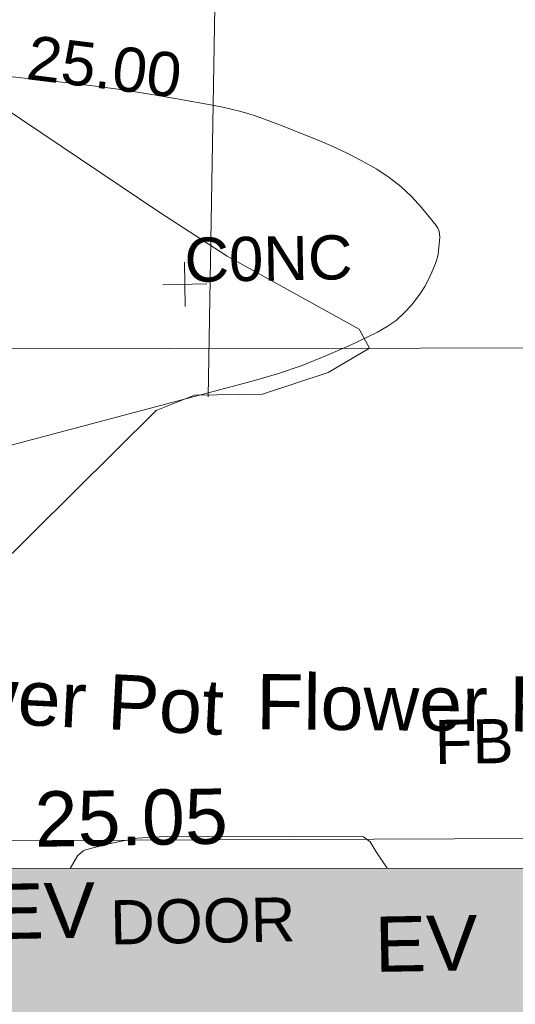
# Model space of a CAD drawing. Header units: millimetres. Extents: x -290717 to 520720, y -88450 to 287762.
# Tile 28 of 256: x -244807 to -241442, y 71427 to 78107. Entities that reach past the tile are written whole.
import ezdxf

# ---------------------------------------------------------------- set-up
doc = ezdxf.new("R2010")
doc.units = ezdxf.units.MM
doc.linetypes.add('IMPORT-UG_ELEC_STREET LIGHTING_QLB2 _2_', pattern=[2700, 1500, -300.0000000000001, 0, -250, 150, -300.0000000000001, 0, -200])
for name, color, linetype, lineweight, true_color in [('00_TOPO_BUILDING_OUTLINE', 5, 'Continuous', 9, 0x0000ff), ('00_TOPO_EAVE', 7, 'Continuous', 9, 0x666666), ('00_TOPO_FURN_FLOWER_POT', 9, 'Continuous', 9, 0x808080), ('00_UAV_FORM_LINES', 7, 'Continuous', 9, 0x666666), ('01_DTM_CONTOUR_MJR', 7, 'Continuous', 9, 0x7f3f00), ('12333-PUM-2D-U-0001-C01 - Rev2_REVIT IMPORT_dwg', 7, 'Continuous', 9, 0x767676), ('A_RHA_Line', 7, 'Continuous', 9, 0x00a600), ('CONTOURS_INDEX', 4, 'Continuous', 9, 0x00ffff), ('CONTOURS_INDEX_LVL', 4, 'Continuous', 9, 0x00ffff), ('CONTOURS_MINOR', 7, 'Continuous', 9, 0x00a5a5), ('FLOWER_BED_TXT', 40, 'Continuous', 9, 0xffbf00), ('MARKINGS_WHITE_LINE', 7, 'Continuous', 9, 0xc0c0c0)]:
    doc.layers.add(name, color=color, linetype=linetype, lineweight=lineweight, true_color=true_color)
for name, color, linetype, lineweight in [('A_RHA_Detail', 7, 'Continuous', 9), ('DOOR_TXT', 7, 'Continuous', 9), ('PARAPET', 7, 'Continuous', 9), ('Text', 7, 'Continuous', 9), ('TEXT_TXT', 7, 'Continuous', 9)]:
    doc.layers.add(name, color=color, linetype=linetype, lineweight=lineweight)
doc.styles.add('Arial_3', font='arial.ttf', dxfattribs={"height": 299.9999999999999})
doc.styles.add('Swis721 Lt BT_2', font='swissl.ttf', dxfattribs={"height": 375})

# ---------------------------------------------------------------- blocks, each defined once
blk = doc.blocks.new('12333-PUM-2D-U-0001-C01 - Rev2_REVIT IMPORT_dwg_MGS62954_T2_Galway_ITM_3d_Rev1-2077680-Site Location Plan Existing')
at = {"layer": '00_UAV_FORM_LINES', "color": 254, "true_color": 0xcccccc, "flags": 128}
blk.add_lwpolyline([(533656646.3393074, 725635594.9285582), (533659525.6439999, 725635542.1565003), (533662943.2357165, 725635486.2142044)], dxfattribs=at)
at = {"layer": '01_DTM_CONTOUR_MJR', "color": 254, "true_color": 0xcccccc, "flags": 128}
blk.add_lwpolyline([(533657448.1937449, 725633224.3358234), (533659433.8368151, 725635123.2928652), (533659694.7264962, 725635223.0127966), (533660158.4934983, 725635220.858442), (533660606.07252, 725635359.5610105), (533660890, 725635520.0000001), (533660821.4318182, 725635650.3787879), (533659934.560049, 725636162.4000754), (533659475.6255049, 725636469.8038698), (533657767.6074356, 725637659.7538391)], dxfattribs=at)
at = {"layer": '00_TOPO_BUILDING_OUTLINE', "color": 251, "true_color": 0x666666, "insert": (533658560.33956, 725632552.3010857), "char_height": 375, "width": 1495.902363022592, "attachment_point": 1, "line_spacing_factor": 1.005061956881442, "style": 'Swis721 Lt BT_2'}
blk.add_mtext('25.05', dxfattribs=at)
at = {"layer": '00_TOPO_EAVE', "char_height": 375, "width": 736.078940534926, "attachment_point": 1, "line_spacing_factor": 1.005061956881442, "style": 'Swis721 Lt BT_2'}
for insert in [(533658262.5438384, 725631930.6227782), (533660854.0798673, 725631663.5544349)]:
    blk.add_mtext('EV', dxfattribs=dict(at, insert=insert))
at = {"layer": '00_TOPO_FURN_FLOWER_POT', "color": 251, "true_color": 0x666666, "char_height": 375, "width": 2858.835627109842, "attachment_point": 1, "line_spacing_factor": 1.005061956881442, "style": 'Swis721 Lt BT_2'}
for insert, rotation in [((533657370.9673623, 725633458.0769719), 356.11597572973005), ((533660083.9242451, 725633323.9901055), 358.509171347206)]:
    blk.add_mtext('Flower Pot', dxfattribs=dict(at, insert=insert, rotation=rotation))
blk = doc.blocks.new('12333-PUM-2D-U-0001-C01 - Rev2_REVIT IMPORT_dwg_SPOT-2077713-Site Location Plan Existing')
at = {"layer": 'Text', "color": 253, "true_color": 0xaaaaaa}
for p, q in [((0, 500.0000000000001), (0, -500.0000000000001)), ((-500.0000000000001, 0), (500.0000000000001, 0))]:
    blk.add_line(p, q, dxfattribs=at)
blk = doc.blocks.new('12333-PUM-2D-U-0001-C01 - Rev2_REVIT IMPORT_dwg-1620468-Site Location Plan Existing')
at = {"layer": 'CONTOURS_INDEX', "color": 131, "true_color": 0xaaffff, "flags": 128}
blk.add_lwpolyline([(17365.79475947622, 19051.27723328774), (19009.50818834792, 19456.2701805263), (19180.93393673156, 19503.65967664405), (19350.17198626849, 19557.32959357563), (19516.1284866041, 19620.42014114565), (19679.89728820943, 19689.79110894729), (19865.07979093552, 19774.45240726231), (19931.40010326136, 19810.41978113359), (19993.62433422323, 19851.73308197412), (20049.70444482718, 19901.06527169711), (20101.68847476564, 19955.74338827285), (20129.85166464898, 19989.72675239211), (20162.51672350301, 20032.83438330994), (20192.51806777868, 20077.565426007), (20218.52384007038, 20124.73158538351), (20241.8658980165, 20173.52115642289), (20266.58847986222, 20231.56367952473), (20274.55207577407, 20252.82805331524), (20281.22683754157, 20274.42907064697), (20285.96834768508, 20296.53505340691), (20289.42102426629, 20318.9776800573), (20299.29480073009, 20409.77651160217), (20299.04099123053, 20431.69144762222), (20295.58800405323, 20452.68412434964), (20287.3362508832, 20472.2934123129), (20275.88531991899, 20490.98044051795), (20178.41518938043, 20614.09569939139), (20111.91860097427, 20689.50963194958), (20040.75895727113, 20759.66583739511), (19962.60473050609, 20821.9354515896), (19879.78744809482, 20878.94733843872), (19775.67446487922, 20939.92304359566), (19681.14908423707, 20991.24643986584), (19584.40986601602, 21038.26411999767), (19486.19475576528, 21082.41132181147), (19232.81447973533, 21189.51161112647), (19178.31383889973, 21211.69021097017), (19123.44700179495, 21232.88143007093), (19068.03087017, 21252.59157794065), (19012.24854169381, 21271.31434495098), (18955.94183250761, 21288.33662474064), (18899.30362452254, 21304.08395687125), (18842.16816874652, 21317.91886722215), (18784.70121428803, 21330.47883003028), (18533.28451863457, 21381.01483264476), (18349.52683153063, 21415.83901818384), (18165.32550204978, 21447.93954270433), (17980.45870824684, 21475.95457569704), (17795.14827171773, 21501.24594743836), (16027.96558756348, 21722.53277932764)], dxfattribs=at)
at = {"layer": 'CONTOURS_MINOR', "color": 254, "true_color": 0xaae1e1, "flags": 128}
for points in [[(17715.67100519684, 16172.28155890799), (17766.41332637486, 16256.31171406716), (17805.75767031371, 16291.10233846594), (17822.7315964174, 16297.41103993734), (17981.16457380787, 16335.06058319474), (18079.17849742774, 16354.44554034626), (18177.73001827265, 16368.81817237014), (18277.08793443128, 16375.67231664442), (18376.98344723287, 16377.51413590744), (19710.87020367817, 16351.34467680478), (19755.12601481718, 16318.15926067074)], [(19755.12601481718, 16318.15926067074), (19794.04301161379, 16248.3725053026), (19866.86582891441, 16136.08021971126)]]:
    blk.add_lwpolyline(points, dxfattribs=at)
at = {"layer": 'MARKINGS_WHITE_LINE', "color": 254, "true_color": 0xeaeaea, "flags": 128}
blk.add_lwpolyline([(24503.91377438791, 22950.89774148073), (18836.58010186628, 23059.88492711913), (18709.42838490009, 19354.32060330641)], dxfattribs=at)
at = {"layer": 'PARAPET', "color": 253, "true_color": 0xaaaaaa, "flags": 128}
blk.add_lwpolyline([(21945.48824208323, 14782.21106808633), (21967.22943917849, 16306.30552209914), (15414.3085750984, 16392.87724439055), (15412.91225666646, 14868.0978739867)], dxfattribs=at)
blk.add_blockref('12333-PUM-2D-U-0001-C01 - Rev2_REVIT IMPORT_dwg_MGS62954_T2_Galway_ITM_3d_Rev1-2077680-Site Location Plan Existing', (-533641079.6498471, -725615854.3561786))
at = {"xscale": 0.3, "yscale": 0.3, "zscale": 0.3}
blk.add_blockref('12333-PUM-2D-U-0001-C01 - Rev2_REVIT IMPORT_dwg_SPOT-2077713-Site Location Plan Existing', (18563.73301858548, 20121.1833821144), dxfattribs=at)
at = {"layer": 'CONTOURS_INDEX_LVL', "insert": (17545.62675792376, 21830.11497048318), "char_height": 299.9999999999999, "width": 1256.112065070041, "attachment_point": 1, "rotation": 351.9239465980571, "line_spacing_factor": 0.9417779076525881, "style": 'Arial_3'}
blk.add_mtext('25.00', dxfattribs=at)
at = {"layer": 'DOOR_TXT', "insert": (17981.36467882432, 15951.63241220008), "char_height": 299.9999999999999, "width": 1498.519656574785, "attachment_point": 1, "line_spacing_factor": 0.9417779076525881, "style": 'Arial_3'}
blk.add_mtext('DOOR', dxfattribs=at)
at = {"layer": 'FLOWER_BED_TXT', "insert": (20205.40670317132, 17136.10673840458), "char_height": 299.9999999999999, "width": 639.0745594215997, "attachment_point": 1, "line_spacing_factor": 0.9417779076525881, "style": 'Arial_3'}
blk.add_mtext('FB', dxfattribs=at)
at = {"layer": 'TEXT_TXT', "insert": (18563.73301858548, 20436.19447707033), "char_height": 299.9999999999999, "width": 1358.951649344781, "attachment_point": 1, "line_spacing_factor": 0.9417779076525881, "style": 'Arial_3'}
blk.add_mtext('C0NC', dxfattribs=at)

msp = doc.modelspace()

# ---------------------------------------------------------------- hatches: boundary and pattern name
at = {"layer": 'A_RHA_Detail', "true_color": 0xc0c0c0}
h = msp.add_hatch(color=9, dxfattribs=at)
h.paths.add_polyline_path([(-80880.60083898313, -68502.79057078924), (-80400.86592458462, -68483.4150911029), (-80400.86592458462, -62984.64684182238), (-24474.85765180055, -63009.32043784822), (-24456.14471274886, -50840.30023854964), (-36622.55041054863, -50831.65104346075), (-36622.5504104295, -44228.57792609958), (-50959.05265825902, -44213.68205212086), (-50959.05265825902, -42573.78171509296), (-54563.93258049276, -42571.21897729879), (-54565.69773355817, -45054.17447471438), (-92408.82109324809, -45027.27149617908), (-92411.78875845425, -49201.74309219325), (-100061.9988811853, -49201.74309219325), (-100052.221444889, -64852.82557835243), (-86120.90825231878, -64852.82557835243), (-86092.16626519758, -62957.90041523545), (-84861.10047611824, -62957.90041520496), (-84854.79054275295, -68240.10973718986), (-80870.60226895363, -68240.10973718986)])
h.paths.add_polyline_path([(-137238.9269955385, -68461.93840922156), (-132719.7426408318, -68433.06336920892), (-132847.0731201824, -62850.0428228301), (-130454.6837966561, -62916.63108081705), (-130498.2830220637, -61355.8539363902), (-117581.136331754, -61423.42893434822), (-117492.3908565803, -49183.91309186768), (-125136.5200282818, -49178.47881939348), (-125133.5727033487, -45032.61887132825), (-163007.1824077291, -45005.69421944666), (-163007.1824077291, -44090.29634113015), (-163123.8521375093, -44090.21339942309), (-163122.6389897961, -42383.751842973), (-166563.8543420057, -42383.75184295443), (-166565.0349082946, -44044.3982420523), (-193158.4656786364, -44025.49275802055), (-193195.152889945, -62863.6565097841), (-137269.7106414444, -62916.63108078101), (-137254.3708868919, -65679.90523788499)])
h.paths.add_polyline_path([(120310.9497607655, -32334.2823016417), (120312.4652266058, -31610.73011961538), (133451.2244789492, -31638.24899384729), (133469.2230092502, -19717.98315777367), (121295.7536929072, -19692.48606427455), (121319.8434528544, -8190.941560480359), (112277.0825929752, -8172.001674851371), (112263.1769726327, -14811.12345451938), (78285.85310969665, -14739.95861435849), (78292.82277619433, -8167.077575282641), (76545.55099677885, -8163.40371230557), (69355.76844230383, -8152.931592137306), (69353.66597202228, -9156.746357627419), (68372.60878942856, -9154.691552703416), (68372.60878942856, -13705.52853212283), (69333.72334743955, -13707.54156767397), (69325.07112544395, -16249.53369225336), (66623.4489111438, -16249.53369225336), (66619.79243932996, -17995.29925522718), (65989.07757491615, -17995.29925522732), (65985.44262769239, -19730.78799479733), (57152.23993372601, -19712.28702423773), (57127.42535098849, -31559.89461998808), (70277.87165423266, -31587.43801817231), (70277.87165428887, -32271.74147154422), (78263.96947906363, -32285.12944888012), (78266.62669288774, -31019.79372153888), (112335.8856506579, -31091.15111856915), (112335.8856506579, -32317.57330550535), (119781.4233959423, -32333.17321910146)])
h.paths.add_polyline_path([(7503.71740934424, -1791.43926322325), (15482.43097389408, -674.0213230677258), (15484.0826184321, 148.1327206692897), (56188.28042539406, 205.5276654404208), (56155.8432600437, 14338.31663138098), (18016.62665932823, 14236.4814953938), (17967.9025208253, 34313.18372075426), (21727.10644861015, 34324.06926249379), (21708.9097307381, 40608.10218319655), (18009.66447156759, 40608.10218325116), (17995.54603703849, 45483.75063445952), (9770.084212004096, 45420.63294734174), (3966.216019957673, 45443.14492469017), (3984.771235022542, 14176.56786831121), (1023.062455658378, 14176.56786840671), (-276.5134647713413, 14190.52623465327), (-231.6790044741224, 5976.811441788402), (-226.4491536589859, 193.7444677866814), (1220.250839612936, 179.5999159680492), (7477.609307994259, 143.2867556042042), (7488.638446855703, -674.0213230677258)])
h.paths.add_polyline_path([(77755.59663317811, 53.47451145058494), (77729.51881611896, 1699.844979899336), (94464.47132486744, 1659.976083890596), (94606.37913471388, 17991.39023626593), (88810.41901146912, 18015.03260816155), (88799.89418497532, 14436.74271609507), (69413.88950349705, 14457.87738898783), (69377.35724448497, 99.62816357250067), (70760.85642036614, 92.0068082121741)])
h.paths.add_polyline_path([(61252.12079698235, 46453.95617369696), (105774.7348988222, 46472.68783510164), (105768.2642197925, 61852.61234310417), (92285.13876306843, 61852.61234310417), (92308.59670397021, 65784.30757142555), (96107.46680002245, 65767.6044524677), (96059.6808111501, 75209.20847378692), (101084.8427276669, 75071.88872768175), (104988.0046543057, 74765.36560410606), (108403.6894220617, 74363.84089439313), (112009.2703903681, 73787.25420864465), (115645.3524814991, 73049.69667210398), (116890.8108050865, 72761.69136255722), (120208.9929832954, 71893.18353872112), (120865.241739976, 71703.68487155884), (124135.6329505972, 70669.67317909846), (127435.6253142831, 69480.50055823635), (127820.4368655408, 69394.93141813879), (128274.3081769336, 69331.69585757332), (128731.879114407, 69306.66104520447), (129189.9401456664, 69320.00258265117), (129645.2782985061, 69371.62688830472), (130094.6997111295, 69461.17185607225), (130535.0520071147, 69588.00939078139), (130963.2464342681, 69751.2498188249), (131376.279516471, 69949.74812593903), (131771.254123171, 70182.11198906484), (132162.5575600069, 70460.54046602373), (132496.0921582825, 70741.69081117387), (132820.8713676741, 71064.98072578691), (133117.4593294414, 71414.31364276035), (133383.77568926, 71787.23923958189), (133616.5473239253, 72178.53728446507), (133817.1647262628, 72590.54524901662), (133982.6025969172, 73017.89547517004), (134111.7005086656, 73457.59040804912), (134203.5529320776, 73906.545904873), (134257.5155882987, 74361.61286220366), (134272.5462649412, 74819.59931534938), (134250.5259874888, 75277.29281749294), (134189.6227572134, 75731.48297750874), (134090.9274700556, 76178.98397761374), (133955.1324028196, 76616.65691996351), (133783.1900598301, 77041.4318434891), (133576.3064937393, 77450.3292564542), (133335.9328436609, 77840.48103831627), (133063.7551572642, 78209.15055536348), (132761.6825665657, 78553.75185442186), (132431.8338935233, 78871.86780505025), (132076.5227904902, 79161.26705200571), (131698.2415079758, 79419.91966864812), (131299.6434187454, 79646.01139199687), (131093.5942456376, 79746.34209763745), (132146.0467355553, 83110.22226149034), (122787.763295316, 86282.54285521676), (121604.3555410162, 82800.35918872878), (117095.9864226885, 83870.84033788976), (116841.9598400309, 83526.35449576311), (116120.5435466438, 91221.9361197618), (110237.7341284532, 91274.27491024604), (110194.3680786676, 90435.39030217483), (104988.0046543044, 90486.49901569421), (104973.2761846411, 94309.82427956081), (103746.1314668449, 94309.82427962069), (103839.9937121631, 122852.1474272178), (96365.09202303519, 122931.9599471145), (96350.3400238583, 123952.416858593), (104555.5505249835, 123902.1925258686), (104607.3234457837, 120248.5396157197), (125502.5015002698, 120134.193340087), (125662.0200253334, 137657.3796883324), (114479.5865733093, 137699.2256881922), (114382.3062641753, 129149.9458158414), (104644.1590035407, 129187.997507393), (104577.9931702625, 126217.3903165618), (101184.4926405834, 126159.1566967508), (101264.6166812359, 135959.2655565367), (89967.23177303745, 135988.8856164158), (89927.63362986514, 125823.6463181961), (93630.53562299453, 125840.7948842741), (93580.6568888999, 122931.9599471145), (88697.38835373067, 122904.7310127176), (88679.38989541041, 95739.0914377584), (86378.25848993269, 95739.0914377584), (86378.18187189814, 96178.10083375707), (83279.5074328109, 96200.92083330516), (83273.62493422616, 95735.74732136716), (70169.67509616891, 95733.22421950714), (70166.2684274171, 96272.07409350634), (66674.99731291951, 96257.14073659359), (66654.74538556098, 95755.71092140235), (65784.77231076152, 95755.71092140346), (65887.65094981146, 117470.6305650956), (53473.34271625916, 117487.9046429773), (53434.44066306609, 98570.4634906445), (40649.41626913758, 98570.46349066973), (40610.16711556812, 94406.01479082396), (38853.82372865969, 94410.36303444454), (38848.65589191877, 89463.65332732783), (40612.46601909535, 89518.45976927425), (40665.38257359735, 86257.73741131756), (38372.19584673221, 86305.7230928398), (38369.79373532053, 76901.0507917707), (50937.95125076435, 76944.40198877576), (50922.88567283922, 74598.78180893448), (56484.90611318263, 74588.85093774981), (56484.9061131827, 75194.85181998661), (92465.40372273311, 75233.02581663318), (92645.92783659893, 71766.64845097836), (89810.5550181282, 69362.83965827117), (85313.16173971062, 69360.94750424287), (85313.16173971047, 66907.40508090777), (75210.14498260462, 66903.15451592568), (75210.14498260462, 63815.70944554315), (70819.40014306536, 63815.70999204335), (70819.21601502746, 64253.35708063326), (69456.8341568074, 64253.35708063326), (69455.71957374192, 66901.99623168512), (61303.3285675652, 66898.56680686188), (61304.56054652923, 63970.32021231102), (70500.41048205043, 63970.32021223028), (70500.40885431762, 61852.59006210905), (61245.64388480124, 61848.69637492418), (61252.12079698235, 46455.07044720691)])
h.paths.add_polyline_path([(-17153.16561239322, 48569.32684293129), (-17153.16561227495, 60770.38083690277), (-29362.88357762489, 60774.7042869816), (-29362.88357762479, 67399.20394583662), (-43507.25361058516, 67405.01911302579), (-43488.53133082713, 69093.07334179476), (-45766.41866234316, 69109.32868391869), (-45794.34620035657, 67405.01911302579), (-47272.11273197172, 67404.21245453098), (-47272.44887636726, 66454.91798912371), (-86004.56386335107, 66468.6329952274), (-86006.66970790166, 60521.58362724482), (-92662.8772251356, 60521.58362724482), (-92666.53762789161, 50184.35611936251), (-79752.016597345, 50179.78302554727), (-79752.016597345, 48591.49323813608), (-17157.71631240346, 48569.32845421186)])
h.paths.add_polyline_path([(-201056.4185879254, 48628.75479108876), (-138377.9751621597, 48634.64535782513), (-138377.9751621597, 50133.28202330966), (-125467.710581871, 50134.49533928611), (-125468.6909603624, 60566.19036866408), (-132186.8595615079, 60565.86652591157), (-132187.4203588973, 66533.01978768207), (-170643.3098734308, 66805.61809689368), (-170643.3098732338, 67738.78475851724), (-200340.0100486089, 67488.93693767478), (-200348.7175167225, 60827.7802510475), (-201057.5650552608, 60827.71357562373), (-201056.6510294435, 51102.0431337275)])
h.paths.add_polyline_path([(-240051.5126725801, 54769.1949116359), (-239444.4902595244, 54811.10754483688), (-239186.5396225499, 54841.92927608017), (-238764.8191578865, 54940.98166103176), (-238382.4735933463, 55122.46891391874), (-237990.3402229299, 55354.87497237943), (-237269.2031026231, 55936.21514997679), (-237030.2712443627, 56228.66101920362), (-236793.0039600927, 56569.31473977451), (-236554.5880579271, 57004.26389721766), (-236432.7219585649, 57267.46508911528), (-236300.0815274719, 57753.26239002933), (-236250.7285154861, 58017.17885687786), (-236235.6490610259, 58516.21786795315), (-236233.2538430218, 58987.85640057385), (-236213.702979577, 59823.48083772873), (-236363.8287856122, 59820.8603820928), (-236634.0279869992, 60698.06075831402), (-236391.9547756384, 61432.1972634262), (-236225.4740089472, 61435.10319604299), (-236201.6036570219, 62637.68779599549), (-232563.5271750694, 62639.28734435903), (-232563.5271750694, 63049.03842407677), (-232732.1945866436, 63049.15302221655), (-232860.1521278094, 63457.9589027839), (-232731.6068089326, 63914.24862701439), (-232560.8209657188, 63914.24862701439), (-232521.9864006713, 70597.99604498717), (-240628.6947850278, 70598.85496274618), (-240629.7923196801, 72350.98321581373), (-246412.6011213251, 72347.36085937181), (-246412.6011213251, 70616.45923939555), (-254449.5805725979, 70618.60952619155), (-254454.637144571, 70754.06491724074), (-254469.7140363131, 73191.6627625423), (-263883.2532625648, 73267.83063692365), (-263902.4181505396, 68260.74348557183), (-263714.8217520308, 68259.82096576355), (-263552.9672900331, 67819.6543439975), (-263719.0883117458, 67392.20684197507), (-263913.629869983, 67392.20684288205), (-263956.7001914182, 58633.76423459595), (-260181.1963171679, 58611.22607638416), (-260192.3146984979, 56354.25111578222), (-257184.684388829, 56339.46086010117), (-257213.4419958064, 57092.93866025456), (-257338.5163846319, 57093.27331227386), (-257471.0109295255, 57531.7457231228), (-257338.5163845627, 58062.22513700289), (-257203.4956297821, 58064.06881293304), (-257173.5751889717, 58598.54056827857), (-256478.2273617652, 58575.27357918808), (-256478.2273617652, 58788.51859477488), (-256013.0091299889, 58911.92701537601), (-255397.0786589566, 58780.99767608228), (-255397.0786664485, 58595.98242230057), (-243809.8853614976, 58585.92793205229), (-243805.3570672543, 58352.04527760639), (-243740.9394682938, 57884.52572396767), (-243619.083060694, 57421.84877501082), (-243424.3877541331, 56943.65915328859), (-243247.1437899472, 56608.24157716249), (-243003.0710577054, 56249.99021479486), (-242732.2093200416, 55932.75703086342), (-242371.7230179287, 55603.12658814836), (-242141.2551255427, 55424.88676771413), (-241804.9643038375, 55216.88439829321), (-241529.464082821, 55077.02869058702), (-241100.6275144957, 54917.18295005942), (-240836.2134980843, 54840.82833179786), (-240453.4486196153, 54788.6078413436), (-240203.3756532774, 54776.52967577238)])
h.paths.add_polyline_path([(40276.69022620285, 59895.3641775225), (40328.62676026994, 69196.9439153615), (36588.99968782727, 69217.82459101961), (36619.46637569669, 74674.25962431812), (32264.36460075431, 74687.02318924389), (32233.48293864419, 69156.26826309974), (11916.69390488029, 69269.70959690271), (11966.66200108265, 78218.75165977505), (29087.50901742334, 78123.15526811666), (29143.44567202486, 88141.13700481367), (15719.34879623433, 88216.09212957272), (15732.60379610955, 90589.99788900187), (4594.294101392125, 90652.19003492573), (4525.129359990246, 78265.12250452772), (10096.76365550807, 78234.01258734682), (10077.43887221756, 74773.03821913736), (4547.641142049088, 74803.91453678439), (4465.579974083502, 60107.16002351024), (19125.89094757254, 60025.30234268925), (19139.86249371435, 62527.53804648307), (31738.59196305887, 62457.19146407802), (31724.55430855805, 59943.11609818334), (38369.79364222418, 59906.01157297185)])
h.paths.add_polyline_path([(-246083.0241259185, 72334.29150213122), (-246083.0594797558, 72334.30275087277), (-246208.2905500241, 72334.29150213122)])
h.paths.add_polyline_path([(-114575.3004830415, 112178.0758696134), (-114575.3246436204, 112178.0758696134), (-114707.2752166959, 115801.5811617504)])
h.paths.add_polyline_path([(-154699.9178766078, 101760.4080976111), (-114382.0503338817, 101776.0542915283), (-114382.0503338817, 106926.936016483), (-113755.641395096, 106927.1791078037), (-113757.5507412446, 111847.2721532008), (-114431.6837526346, 111847.2721532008), (-114431.8098651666, 112178.075869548), (-114575.3004830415, 112178.0758696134), (-114578.9984943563, 121707.2390834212), (-123056.9849702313, 121707.2390834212), (-123068.8201032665, 156452.7036899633), (-119381.2340625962, 156454.1347343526), (-119381.2340625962, 160165.8603541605), (-115501.031452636, 160167.3661472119), (-115503.3750945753, 166206.5793118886), (-132411.7987151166, 166599.6604729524), (-132411.8243306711, 166665.6603411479), (-135275.0124468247, 166664.5489553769), (-135275.0124468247, 166628.1883102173), (-135911.3205077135, 166628.1944503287), (-135911.3479256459, 166352.1604668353), (-152521.1633846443, 166345.7145607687), (-152518.3680955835, 159142.6836790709), (-150699.3133726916, 159117.9265656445), (-150755.6690356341, 122560.6912032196), (-151059.2005266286, 122560.6912032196), (-151061.0981347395, 121302.4374931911), (-154138.3148337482, 121372.6012653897), (-154138.3148337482, 121865.183451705), (-154704.3888425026, 121867.2611370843), (-154688.5451973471, 119352.3937021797), (-154745.5933227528, 119352.3715636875), (-154745.5763474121, 118722.1532660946), (-160794.1544526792, 118748.744283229), (-160794.1544527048, 119410.5425977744), (-163852.1622693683, 119422.408321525), (-163855.0715294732, 118762.2003111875), (-167568.6765459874, 118778.5256058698), (-166634.6619849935, 124395.1277019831), (-166843.6206842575, 124471.2090400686), (-167568.6765459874, 124707.6250904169), (-168028.2173235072, 124841.3808643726), (-168630.5006276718, 124991.3056740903), (-169238.2056070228, 125117.4693074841), (-169850.3952285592, 125219.6772877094), (-170466.1255403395, 125297.7720169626), (-171089.1102599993, 125351.8553033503), (-171704.4065937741, 125381.1774254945), (-172325.0479971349, 125386.3595015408), (-172782.2248668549, 125374.5832363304), (-173401.7764236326, 125337.4554476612), (-174019.3926983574, 125276.0328036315), (-174634.1213722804, 125190.4100127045), (-175245.0145766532, 125080.7190996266), (-176047.1958093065, 124895.7675261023), (-176665.4852587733, 124724.7228134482), (-177045.3001228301, 124609.1129151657), (-177631.5127793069, 124405.2077276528), (-176665.4852586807, 118818.5158793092), (-177558.9402083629, 118822.4435769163), (-177662.2853368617, 125263.4341236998), (-176365.3912352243, 126542.9270807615), (-159462.2970490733, 126319.9103917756), (-157057.7396790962, 128609.0850976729), (-157060.6673204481, 136153.1661957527), (-158638.8016610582, 137740.2441626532), (-159352.3735831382, 137740.2441626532), (-161634.4140635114, 140201.1078539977), (-168727.9404946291, 140256.8191147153), (-171035.0401162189, 137942.884730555), (-174184.1459014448, 137942.884730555), (-176460.1168228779, 140292.2858551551), (-177341.68569345, 140292.285855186), (-177341.7114445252, 140358.4281613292), (-183428.5803825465, 140356.0660244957), (-185921.6385984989, 137917.4639097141), (-185921.6385985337, 131757.309115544), (-186906.8767412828, 131756.9267734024), (-187725.3914540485, 130809.9989183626), (-187724.0588902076, 127376.1828149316), (-186481.0281350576, 126304.557648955), (-186479.4846755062, 122327.2959175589), (-185176.2828158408, 121059.4673825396), (-180304.1129154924, 121059.4673825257), (-180304.1136492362, 118802.0484409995), (-193555.3706955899, 118802.0484409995), (-193555.3686998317, 133117.8341649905), (-192593.6442938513, 133118.2073819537), (-192593.6442938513, 134200.8158367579), (-192224.6284783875, 134200.9592041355), (-192225.5653014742, 136615.0101267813), (-192595.0012461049, 136615.0101267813), (-192595.4357332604, 137734.4745166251), (-193589.2709668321, 137734.4746851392), (-193589.2685988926, 147474.5705834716), (-193163.2062206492, 147492.8644728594), (-192606.8095195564, 147551.4951472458), (-192359.9383250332, 147589.5931622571), (-192199.8207947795, 147616.5827293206), (-191882.7548926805, 147682.9245600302), (-191568.5380071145, 147761.6632019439), (-191020.2573150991, 147932.4221712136), (-190950.5841382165, 147955.8263236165), (-190647.7999969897, 148070.951423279), (-190349.769078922, 148197.8750093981), (-190056.9509284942, 148336.4013817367), (-189769.7970512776, 148486.316942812), (-189375.4954991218, 148717.2624196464), (-189132.9060261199, 148873.2749095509), (-188867.5421091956, 149059.0543930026), (-188609.6764469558, 149255.1087866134), (-188354.9814056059, 149465.3525772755), (-188079.6339208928, 149713.8792482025), (-187884.9836199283, 149901.8220103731), (-187538.2510284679, 150274.4802367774), (-187446.2998447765, 150378.396083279), (-187241.3270201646, 150629.2310214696), (-187046.3599558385, 150887.9197697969), (-186861.699277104, 151154.0634500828), (-186546.1373636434, 151669.8298752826), (-186524.4196769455, 151707.063245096), (-163675.289831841, 151669.8298752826), (-163687.5843044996, 148134.0767945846), (-157303.6541541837, 148136.4921063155), (-157303.6541541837, 155759.9150161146), (-157557.4317586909, 155765.0384228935), (-157555.9168973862, 166678.0466575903), (-187009.2021991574, 166699.7464767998), (-187013.0952111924, 162054.4009359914), (-188707.1775469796, 162044.5925187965), (-188705.9961893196, 155021.5333641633), (-188737.9999316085, 154650.5326603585), (-188799.0133970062, 154283.1866125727), (-188857.2045401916, 154035.4341107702), (-188966.1106131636, 153679.3368924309), (-189102.6200311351, 153332.8820747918), (-189265.8911677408, 152998.2056672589), (-189454.9174010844, 152677.3710606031), (-189645.2484685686, 152421.322012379), (-189916.9563410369, 152104.2450531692), (-190212.7041973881, 151809.4634871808), (-190530.6686598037, 151538.7947475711), (-190868.889367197, 151293.9075915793), (-191225.2810786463, 151076.3118324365), (-191597.6465194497, 150887.3490190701), (-192092.8415776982, 150682.5621956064), (-192485.2937347, 150569.6612301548), (-192903.8930807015, 150482.2408890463), (-193187.215491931, 150440.8868273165), (-193594.1866364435, 150407.1257787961), (-193594.5953882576, 151459.989522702), (-205369.2399268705, 151455.4201248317), (-205354.452352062, 113350.0822379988), (-207187.1580384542, 113349.3709450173), (-207184.3024929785, 105991.0636522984), (-205312.8709512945, 105991.0636522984), (-205311.2365670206, 101769.6553082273), (-175488.645120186, 101781.2285901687), (-175488.645120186, 110889.6985621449), (-154703.462766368, 110897.5679794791), (-154700.5193329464, 103310.2697088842)])
h.paths.add_polyline_path([(193735.9435692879, 113047.8274775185), (208865.0938716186, 114991.026643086), (208976.1154122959, 114126.6471161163), (216447.8967330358, 115086.3281915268), (216038.7305308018, 118271.970241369), (232648.5073383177, 120405.3421627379), (233425.9936153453, 114352.0734369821), (240632.2017567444, 115277.6440986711), (239854.8412683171, 121329.9334728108), (256406.8682407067, 123455.8879629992), (257091.7572256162, 118089.1198988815), (264572.287122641, 119040.8180953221), (261877.8350554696, 138524.7609215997), (259178.7147038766, 138221.6086023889), (259197.3483654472, 137439.0084132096), (254686.1480587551, 136897.0007613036), (255412.6810205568, 131314.8303174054), (240852.7447965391, 129522.4514055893), (239771.0426540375, 137918.8519126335), (240649.582243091, 138010.1984551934), (240062.3063116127, 142776.6750342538), (239165.7694641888, 142685.0143484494), (237630.9646614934, 151018.3171733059), (266172.8791088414, 154560.7889781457), (271297.187694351, 142612.4006970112), (276531.7397502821, 144861.0987145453), (274941.5029779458, 148527.903728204), (302074.530765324, 160134.9084326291), (300215.9323773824, 164320.1841173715), (301528.161327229, 164907.0997990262), (300405.1237791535, 167477.8916353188), (299016.6944531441, 166945.7181825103), (295626.7488506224, 174518.7544287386), (294333.0289184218, 177537.1551681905), (287288.847594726, 174518.7544287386), (289427.6893504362, 169661.0163464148), (272956.7816584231, 162557.1203578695), (271943.2187786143, 164897.4305293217), (267016.3118217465, 162764.0369715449), (268502.3094164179, 159357.043014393), (265200.4029571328, 157946.4096681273), (226856.4166955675, 153146.7821791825), (227510.3041274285, 148852.0205335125), (228280.9873164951, 141179.0007484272), (227302.3544112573, 141050.2812999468), (227895.3788231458, 136433.1758633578), (228748.5501749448, 136523.8855003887), (229602.307730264, 128023.7667641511), (217691.2359889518, 126493.8999679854), (217642.3600127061, 126874.4332670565), (215138.5007311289, 126552.8357430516), (215194.9980427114, 126112.9650749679), (215015.6132225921, 126089.9247571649), (214840.967257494, 127449.6644606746), (192258.7012018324, 124549.1816390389), (193486.3576426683, 114991.026643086)])
h.paths.add_polyline_path([(-78076.24179098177, 117605.518872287), (-78076.23951907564, 117610.0871212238), (-78070.31812256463, 129485.733079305), (-74723.15926546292, 129478.3852560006), (-74723.15926546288, 125435.7860625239), (-48015.64546089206, 125380.0246061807), (-47996.55031653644, 135872.5822179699), (-61198.159180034, 135901.5630078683), (-74714.72264147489, 135923.5088764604), (-74723.62876031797, 131865.2975510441), (-78070.31812256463, 131872.6421692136), (-78062.97909490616, 149549.768943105), (-58292.26570494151, 149541.5607197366), (-58292.26570494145, 148946.2407608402), (-37707.70924049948, 148937.6946534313), (-37707.70924049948, 159740.0690313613), (-44148.26955758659, 159742.7429641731), (-44148.26955758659, 162961.3319175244), (-49829.95437586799, 162961.3319175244), (-49830.92144141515, 160632.0129326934), (-78494.0902662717, 160643.9130440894), (-78494.0902662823, 161615.1537737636), (-78739.22585210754, 161615.2555472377), (-78691.79195364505, 168187.9195488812), (-90844.5764503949, 168126.8149080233), (-90962.52567696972, 152686.7636278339), (-89064.97866810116, 152685.97582136), (-89079.54115383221, 117610.0871212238), (-78374.80210165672, 117605.6428258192)])
h.paths.add_polyline_path([(69254.82576126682, 129235.9722870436), (69259.97086178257, 136167.7892474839), (86068.0992678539, 136131.0235193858), (86008.66431381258, 164703.3084147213), (58789.63167882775, 164723.5115811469), (58789.63167882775, 170119.2062865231), (54460.16324890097, 170122.4198087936), (54457.21717773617, 166153.2792453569), (47042.21516498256, 166158.7829869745), (47041.10931533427, 164668.9097040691), (39173.27935198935, 164674.7495545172), (39172.83712618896, 164078.9539098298), (17014.87910992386, 164095.400525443), (17002.38841206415, 147267.1142245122), (12659.63471563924, 147267.1142245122), (12653.6008753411, 139137.9291796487), (17031.41608901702, 139134.6797717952), (17024.58791744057, 129935.3194463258), (39191.34773726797, 129918.8662983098), (39191.34773726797, 129258.2867272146), (69014.0340609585, 129236.1510132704)])
h.paths.add_polyline_path([(39265.62356917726, 139467.8223435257), (33050.91021530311, 139484.1586867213), (33087.56357182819, 153427.9220784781), (39277.60130890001, 153411.6505991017), (39277.60130890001, 152830.3127277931), (43058.29603858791, 152820.3745823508), (43024.83899408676, 140092.5601633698), (39267.2657899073, 140092.5601633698)])
h.paths.add_polyline_path([(1979.548949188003, 189123.2414339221), (18699.10403225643, 189180.0465563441), (18678.46874727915, 195253.6675675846), (24349.02704558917, 195272.9334349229), (24334.96888369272, 199550.7690689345), (28829.78348971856, 199566.0403168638), (28798.35772162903, 208815.6446465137), (24334.94961552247, 208806.1514042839), (24333.90624838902, 209113.2475694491), (16811.59093053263, 209087.6902915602), (16806.58456496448, 208843.590909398), (6772.293057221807, 208809.4991440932), (6797.166076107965, 201488.5780549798), (-8471.058649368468, 201436.7038403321), (-8471.058649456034, 200429.0172029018), (-11856.09020773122, 200417.5164702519), (-11823.72827012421, 190892.3684139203), (-7614.729360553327, 190904.9356358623), (-7614.729360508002, 190170.8290169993), (-4608.619189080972, 190169.2993656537), (-4608.238782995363, 190916.8832264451), (1973.379031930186, 190939.2444093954), (1977.122761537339, 189837.3456606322)])
h.paths.add_polyline_path([(-20506.2213294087, 190640.028646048), (-20122.28942212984, 206347.1214480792), (-41550.34215554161, 207015.255795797), (-41462.26177905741, 210449.6195896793), (-31391.41053375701, 210152.0276719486), (-31078.64493158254, 223862.574366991), (-44305.08575746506, 224230.797228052), (-44490.79956595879, 211865.5542346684), (-47510.12209651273, 211942.9901386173), (-47722.57925074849, 203659.0205615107), (-47076.06680551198, 203635.3001466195), (-47175.4684425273, 199531.9403872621), (-46801.21126120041, 199520.4703265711), (-46873.68175963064, 195478.589946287), (-44600.40472249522, 195425.25597799), (-44685.88459510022, 192243.2795180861), (-38073.99929110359, 192135.6564361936), (-38104.39995468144, 191126.9722513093), (-21537.79264469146, 190668.5723413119)])
h.paths.add_polyline_path([(16801.02360974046, 195961.5001375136), (9656.615133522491, 196015.1086064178), (9643.83815057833, 199513.9922857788), (11631.77992465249, 199485.8321209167), (11631.79209405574, 203322.2460457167), (16806.58456511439, 203391.4855727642), (16801.04077099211, 195984.4293109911)])
h.paths.add_polyline_path([(122084.9263243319, 200536.2570557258), (122088.180516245, 206386.1947929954), (125211.1061637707, 206386.1947929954), (125211.1162733, 206645.8932838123), (126202.709897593, 206645.8932838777), (126203.0204768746, 207041.0477229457), (130401.4034740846, 206979.0758390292), (130444.269112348, 209883.2802976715), (126202.8383602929, 209945.883203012), (126203.0204768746, 214624.1281189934), (127364.7919503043, 214624.1281189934), (127365.2106673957, 225380.2058570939), (126159.8599207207, 225380.2527798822), (126207.4133336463, 241475.3410923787), (119482.541129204, 241495.8747302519), (119479.204156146, 246182.0096278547), (109943.9121324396, 246175.219673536), (109953.2702600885, 233033.3814297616), (115000.5285021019, 233033.3814296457), (114999.5792924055, 208653.4991933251), (112026.3032629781, 208653.4991933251), (112024.3519988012, 200538.6764491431), (122024.6079402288, 200536.271559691)])
h.paths.add_polyline_path([(30087.05071628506, 200986.75440713), (38030.67179073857, 201028.6865661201), (38030.67179073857, 202922.9731661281), (38109.89531489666, 202923.3913649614), (38067.25569093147, 208827.6066631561), (38013.35839375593, 208827.667223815), (38012.38630312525, 209012.5383931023), (30044.90685988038, 208970.4802974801), (30060.65944993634, 205986.3119354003)])
h.paths.add_polyline_path([(195986.2599411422, 205661.5722736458), (202896.8751332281, 206052.0074670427), (202676.886254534, 209945.7611691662), (195766.2710618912, 209555.325975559)])
h.paths.add_polyline_path([(-91652.40581580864, 206392.6172135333), (-79454.24421187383, 206432.5105635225), (-79629.29258199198, 238245.6998510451), (-68904.21147484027, 238215.095164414), (-68918.56040493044, 246314.0782553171), (-68756.515268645, 246312.9061543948), (-68755.20581930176, 246638.9786699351), (-79620.07671794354, 246651.3624133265), (-79606.5628449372, 247343.5411849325), (-82154.50636787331, 247318.0695596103), (-82154.50636787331, 247488.1275895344), (-91640.64698348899, 247472.5371040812), (-91638.72040628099, 246846.4753752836), (-131470.3702759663, 246641.42150215), (-131470.3702759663, 250159.5419305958), (-142857.1087886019, 250176.7939677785), (-142864.0554935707, 246220.0701029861), (-165118.8027587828, 246272.3986783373), (-165040.0492656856, 253907.936045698), (-178677.4727934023, 253929.5079730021), (-178699.5521575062, 238176.7234097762), (-138599.3373496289, 238209.4781454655), (-138548.4479938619, 206627.5237025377), (-126646.6702863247, 206572.2299428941), (-126666.6805510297, 234825.8818836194), (-124962.7180531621, 234825.9534805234), (-124969.0241559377, 234688.4891474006), (-91595.61129713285, 234664.3133306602), (-91650.87307429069, 207155.5994723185)])
h.paths.add_polyline_path([(142123.7078306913, 209113.5383730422), (152768.4446292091, 209127.3137315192), (152745.2992288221, 227012.6338093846), (142100.5623961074, 226998.8584508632), (142121.8067345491, 210582.5602414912)])
h.paths.add_polyline_path([(168998.8561285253, 209274.9592350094), (169026.8416078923, 226860.3446541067), (161686.6780313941, 226876.6646907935), (161647.6783165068, 209291.3037608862), (168846.6177107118, 209275.2977201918)])
h.paths.add_polyline_path([(49761.46820716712, 218476.567809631), (49794.00484362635, 223316.1680811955), (41274.07755979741, 223363.4010619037), (41273.58999769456, 223290.879563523), (32187.30576793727, 223351.9666549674), (32202.10532416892, 225553.2987455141), (20081.8372469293, 225634.7833114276), (20035.26675877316, 218707.7438838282), (31566.33951793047, 218630.2204926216), (31566.12891728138, 218598.8950898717), (49547.01686615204, 218478.0095661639)])
h.paths.add_polyline_path([(162361.9830851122, 234154.0520866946), (162366.6425722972, 241589.9129272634), (135261.1026964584, 241630.986197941), (135249.0888707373, 234197.8735112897), (160249.0277027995, 234157.467167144)])
h.paths.add_polyline_path([(176458.8604388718, 246709.572470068), (176516.248447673, 252173.1529805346), (168884.2833866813, 252253.3171281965), (168934.8652923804, 257068.9279575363), (164355.0504715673, 257117.0331241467), (164296.1746742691, 251511.8088120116), (164416.8965511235, 251510.5407811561), (164367.8024342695, 246836.5737543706), (172300.1975056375, 246753.2539686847)])

# ---------------------------------------------------------------- linework, layer by layer
at = {"layer": 'A_RHA_Line', "color": 7}
msp.add_line((-240629.7923196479, 72350.98321593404), (-246412.6011213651, 72347.36085948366), dxfattribs=at)

# ---------------------------------------------------------------- block references
at = {"layer": '12333-PUM-2D-U-0001-C01 - Rev2_REVIT IMPORT_dwg', "color": 254, "linetype": 'IMPORT-UG_ELEC_STREET LIGHTING_QLB2 _2_', "true_color": 0xffd4d4, "rotation": 0.9999999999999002}
msp.add_blockref('12333-PUM-2D-U-0001-C01 - Rev2_REVIT IMPORT_dwg-1620468-Site Location Plan Existing', (-261895.0770586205, 55869.5817132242), dxfattribs=at)

doc.saveas('drawing.dxf')
